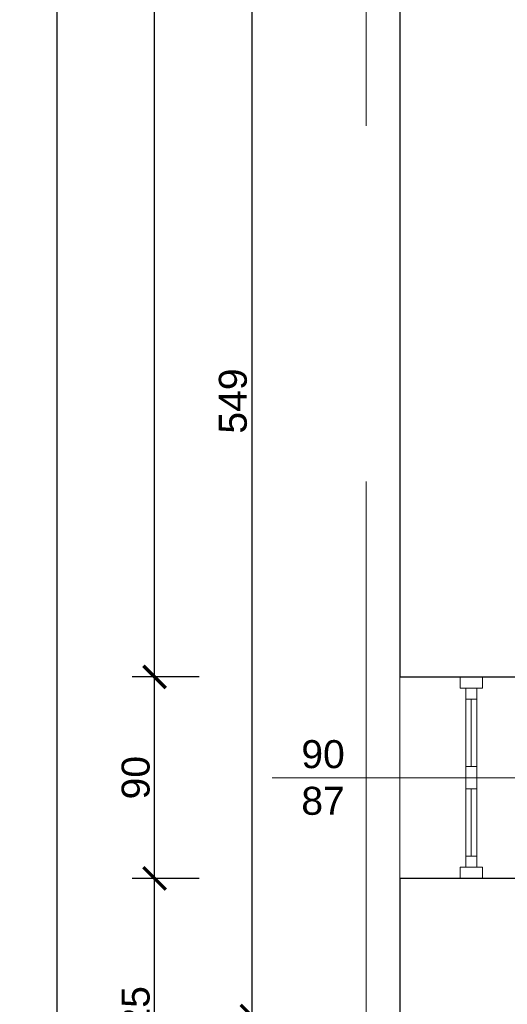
# Model space of a CAD drawing. Header units: millimetres. Extents: x 2709036 to 2756280, y 168165 to 192362.
# Tile 140 of 192: x 2723982 to 2724200, y 185830 to 186269. Entities that reach past the tile are written whole.
import ezdxf

# ---------------------------------------------------------------- set-up
doc = ezdxf.new("R2010")
doc.units = ezdxf.units.MM
doc.header["$MEASUREMENT"] = 0
doc.linetypes.add('HIDDEN2', pattern=[4.7625, 3.175, -1.5875])
for name, color, linetype, lineweight in [('__MAZ_OPIS_STOLARKA', 7, 'Continuous', 0), ('__MAZ_SCHODY', 7, 'Continuous', 0), ('__MAZ_STOLARKA OKIENNA', 7, 'Continuous', 9), ('__MAZ_WYMIARY', 7, 'Continuous', 9), ('__MAZ_ŚCIANY ISTNIEJĄCE', 7, 'Continuous', 30), ('A-Wall-Open', 8, 'Continuous', 15)]:
    doc.layers.add(name, color=color, linetype=linetype, lineweight=lineweight)
doc.styles.add('Arial', font='arial.ttf')
doc.styles.add('Dimensions', font='arial.ttf')
doc.styles.add('styl1', font='arial.ttf')
doc.dimstyles.new('100', dxfattribs={"dimtxt": 10, "dimasz": 10, "dimexe": 18, "dimexo": 15, "dimgap": 9, "dimtad": 1, "dimdec": 1, "dimrnd": 0.5, "dimdsep": 46, "dimtxsty": 'Dimensions', "dimblk": 'ARCHTICK', "dimcen": 9, "dimdle": 10, "dimadec": 1, "dimazin": 2, "dimtfac": 1, "dimtdec": 4, "dimtofl": 0, "dimtmove": 2, "dimatfit": 3, "dimfxl": 1, "dimtolj": 1, "dimtzin": 0, "dimarcsym": 0})

# ---------------------------------------------------------------- blocks, each defined once
blk = doc.blocks.new('_ArchTick')
at = {"color": 0, "linetype": 'ByBlock', "const_width": 0.15}
blk.add_lwpolyline([(-0.5, -0.5), (0.5, 0.5)], dxfattribs=at)
blk = doc.blocks.new('*D545')
at = {"layer": '__MAZ_WYMIARY', "color": 0, "lineweight": -2}
for p, q in [((2723998.67, 187064.55), (2723998.67, 185750.55)), ((2724018.67, 187054.55), (2723988.67, 187054.55)), ((2724018.67, 185760.55), (2723988.67, 185760.55))]:
    blk.add_line(p, q, dxfattribs=at)
at = {"layer": 'Defpoints', "color": 0, "lineweight": 30}
for p in [(2724151.82, 187054.55), (2723998.67, 185760.55), (2724151.82, 185760.55)]:
    blk.add_point(p, dxfattribs=at)
at = {"layer": '__MAZ_WYMIARY', "color": 0, "lineweight": -2, "xscale": 10, "yscale": 10, "zscale": 10}
for p, rotation in [((2723998.67, 187054.55), 90), ((2723998.67, 185760.55), 270)]:
    blk.add_blockref('_ArchTick', p, dxfattribs=dict(at, rotation=rotation))
at = {"layer": '__MAZ_WYMIARY', "color": 0, "lineweight": 5, "insert": (2723990.29, 186407.55), "char_height": 12.5, "attachment_point": 5, "rotation": 90, "style": 'Arial'}
blk.add_mtext('\\A1;1294', dxfattribs=at)
blk = doc.blocks.new('*D549')
at = {"layer": '__MAZ_WYMIARY', "color": 0, "lineweight": -2}
for p, q in [((2724085.75, 186383.55), (2724085.75, 185814.39)), ((2724105.75, 186373.55), (2724075.75, 186373.55)), ((2724105.75, 185824.39), (2724075.75, 185824.39))]:
    blk.add_line(p, q, dxfattribs=at)
at = {"layer": 'Defpoints', "color": 0, "lineweight": 30}
for p in [(2724215.82, 186373.55), (2724085.75, 185824.39), (2724215.82, 185824.39)]:
    blk.add_point(p, dxfattribs=at)
at = {"layer": '__MAZ_WYMIARY', "color": 0, "lineweight": -2, "xscale": 10, "yscale": 10, "zscale": 10}
for p, rotation in [((2724085.75, 186373.55), 90), ((2724085.75, 185824.39), 270)]:
    blk.add_blockref('_ArchTick', p, dxfattribs=dict(at, rotation=rotation))
at = {"layer": '__MAZ_WYMIARY', "color": 0, "lineweight": 5, "insert": (2724077.37, 186098.97), "char_height": 12.5, "attachment_point": 5, "rotation": 90, "style": 'Arial'}
blk.add_mtext('\\A1;549', dxfattribs=at)
blk = doc.blocks.new('*D550')
at = {"layer": '__MAZ_WYMIARY', "color": 0, "lineweight": -2}
for p, q in [((2724085.75, 185834.39), (2724085.75, 185750.55)), ((2724105.75, 185824.39), (2724075.75, 185824.39)), ((2724105.75, 185760.55), (2724075.75, 185760.55))]:
    blk.add_line(p, q, dxfattribs=at)
at = {"layer": 'Defpoints', "color": 0, "lineweight": 30}
for p in [(2724215.82, 185824.39), (2724085.75, 185760.55), (2724151.82, 185760.55)]:
    blk.add_point(p, dxfattribs=at)
at = {"layer": '__MAZ_WYMIARY', "color": 0, "lineweight": -2, "xscale": 10, "yscale": 10, "zscale": 10}
for p, rotation in [((2724085.75, 185824.39), 90), ((2724085.75, 185760.55), 270)]:
    blk.add_blockref('_ArchTick', p, dxfattribs=dict(at, rotation=rotation))
at = {"layer": '__MAZ_WYMIARY', "color": 0, "lineweight": 5, "insert": (2724077.37, 185792.47), "char_height": 12.5, "attachment_point": 5, "rotation": 90, "style": 'Arial'}
blk.add_mtext('\\A1;64', dxfattribs=at)
blk = doc.blocks.new('*D556')
at = {"layer": '__MAZ_WYMIARY', "color": 0, "lineweight": -2}
for p, q in [((2724042.33, 185750.55), (2724042.33, 185895.8)), ((2724062.33, 185885.8), (2724032.33, 185885.8)), ((2724062.33, 185760.55), (2724032.33, 185760.55))]:
    blk.add_line(p, q, dxfattribs=at)
at = {"layer": 'Defpoints', "color": 0, "lineweight": 30}
for p in [(2724042.33, 185885.8), (2724151.82, 185885.8), (2724151.82, 185760.55)]:
    blk.add_point(p, dxfattribs=at)
at = {"layer": '__MAZ_WYMIARY', "color": 0, "lineweight": -2, "xscale": 10, "yscale": 10, "zscale": 10}
for p, rotation in [((2724042.33, 185885.8), 90), ((2724042.33, 185760.55), 270)]:
    blk.add_blockref('_ArchTick', p, dxfattribs=dict(at, rotation=rotation))
at = {"layer": '__MAZ_WYMIARY', "color": 0, "lineweight": 5, "insert": (2724033.95, 185823.17), "char_height": 12.5, "attachment_point": 5, "rotation": 90, "style": 'Arial'}
blk.add_mtext('\\A1;125', dxfattribs=at)
blk = doc.blocks.new('*D557')
at = {"layer": '__MAZ_WYMIARY', "color": 0, "lineweight": -2}
for p, q in [((2724042.33, 185875.8), (2724042.33, 185985.8)), ((2724062.33, 185975.8), (2724032.33, 185975.8)), ((2724062.33, 185885.8), (2724032.33, 185885.8))]:
    blk.add_line(p, q, dxfattribs=at)
at = {"layer": 'Defpoints', "color": 0, "lineweight": 30}
for p in [(2724042.33, 185975.8), (2724151.82, 185975.8), (2724151.82, 185885.8)]:
    blk.add_point(p, dxfattribs=at)
at = {"layer": '__MAZ_WYMIARY', "color": 0, "lineweight": -2, "xscale": 10, "yscale": 10, "zscale": 10}
for p, rotation in [((2724042.33, 185975.8), 90), ((2724042.33, 185885.8), 270)]:
    blk.add_blockref('_ArchTick', p, dxfattribs=dict(at, rotation=rotation))
at = {"layer": '__MAZ_WYMIARY', "color": 0, "lineweight": 5, "insert": (2724033.95, 185930.8), "char_height": 12.5, "attachment_point": 5, "rotation": 90, "style": 'Arial'}
blk.add_mtext('\\A1;90', dxfattribs=at)
blk = doc.blocks.new('*D558')
at = {"layer": '__MAZ_WYMIARY', "color": 0, "lineweight": -2}
for p, q in [((2724042.33, 185965.8), (2724042.33, 187064.55)), ((2724062.33, 187054.55), (2724032.33, 187054.55)), ((2724062.33, 185975.8), (2724032.33, 185975.8))]:
    blk.add_line(p, q, dxfattribs=at)
at = {"layer": 'Defpoints', "color": 0, "lineweight": 30}
for p in [(2724042.33, 187054.55), (2724151.76, 187054.55), (2724151.76, 185975.8)]:
    blk.add_point(p, dxfattribs=at)
at = {"layer": '__MAZ_WYMIARY', "color": 0, "lineweight": -2, "xscale": 10, "yscale": 10, "zscale": 10}
for p, rotation in [((2724042.33, 187054.55), 90), ((2724042.33, 185975.8), 270)]:
    blk.add_blockref('_ArchTick', p, dxfattribs=dict(at, rotation=rotation))
at = {"layer": '__MAZ_WYMIARY', "color": 0, "lineweight": 5, "insert": (2724033.95, 186515.17), "char_height": 12.5, "attachment_point": 5, "rotation": 90, "style": 'Arial'}
blk.add_mtext('\\A1;1079', dxfattribs=at)

msp = doc.modelspace()

# ---------------------------------------------------------------- linework, layer by layer
at = {"layer": '__MAZ_OPIS_STOLARKA', "color": 252}
msp.add_lwpolyline([(2724094.88, 185930.8), (2724224.21, 185930.8)], dxfattribs=at)
at = {"layer": '__MAZ_SCHODY', "color": 252, "linetype": 'HIDDEN2', "lineweight": 5}
msp.add_line((2724151.82, 185975.8), (2724151.82, 185885.8), dxfattribs=at)
at = {"layer": '__MAZ_STOLARKA OKIENNA', "color": 252, "linetype": 'Continuous'}
for p, q in [((2724151.82, 185975.8), (2724151.82, 185885.8)), ((2724181.32, 185965.8), (2724186.32, 185965.8)), ((2724183.82, 185965.8), (2724183.82, 185935.8)), ((2724181.32, 185935.8), (2724186.32, 185935.8)), ((2724181.32, 185925.8), (2724186.32, 185925.8)), ((2724183.82, 185895.8), (2724183.82, 185925.8)), ((2724181.32, 185895.8), (2724186.32, 185895.8))]:
    msp.add_line(p, q, dxfattribs=at)
for points in [[(2724188.82, 185970.8), (2724188.82, 185975.8), (2724178.82, 185975.8), (2724178.82, 185970.8)], [(2724181.32, 185970.8), (2724186.32, 185970.8), (2724186.32, 185930.8), (2724181.32, 185930.8)], [(2724181.32, 185890.8), (2724186.32, 185890.8), (2724186.32, 185930.8), (2724181.32, 185930.8)], [(2724188.82, 185890.8), (2724188.82, 185885.8), (2724178.82, 185885.8), (2724178.82, 185890.8)]]:
    msp.add_lwpolyline(points, close=True, dxfattribs=at)
at = {"layer": '__MAZ_ŚCIANY ISTNIEJĄCE', "color": 252, "ltscale": 15}
for p, q in [((2724151.82, 186395.05), (2724151.82, 185975.8)), ((2724151.82, 185975.8), (2724215.82, 185975.8)), ((2724215.82, 185885.8), (2724151.82, 185885.8)), ((2724151.82, 185885.8), (2724151.82, 185760.55))]:
    msp.add_line(p, q, dxfattribs=at)
at = {"layer": 'A-Wall-Open', "color": 252, "linetype": 'HIDDEN2', "ltscale": 100}
msp.add_lwpolyline([(2724136.82, 187069.55), (2726965.82, 187069.55), (2726965.82, 185745.55), (2724136.82, 185745.55)], close=True, dxfattribs=at)

# ---------------------------------------------------------------- texts
at = {"layer": '__MAZ_OPIS_STOLARKA', "color": 252, "insert": (2724117.6, 185930.8), "char_height": 12.5, "width": 38.3096, "attachment_point": 5, "style": 'styl1'}
msp.add_mtext('90\\P87', dxfattribs=at)

# ---------------------------------------------------------------- dimensions: what is measured, and where the dimension line sits
at = {"layer": '__MAZ_WYMIARY', "color": 252, "lineweight": 5}
for base, p1, p2, picture, middle in [((2723998.67, 185760.55), (2724151.82, 187054.55), (2724151.82, 185760.55), '*D545', (2723990.29, 186407.55)), ((2724042.33, 187054.55), (2724151.76, 185975.8), (2724151.76, 187054.55), '*D558', (2724033.95, 186515.17)), ((2724085.75, 185824.39), (2724215.82, 186373.55), (2724215.82, 185824.39), '*D549', (2724077.37, 186098.97)), ((2724042.33, 185975.8), (2724151.82, 185885.8), (2724151.82, 185975.8), '*D557', (2724033.95, 185930.8)), ((2724042.33, 185885.8), (2724151.82, 185760.55), (2724151.82, 185885.8), '*D556', (2724033.95, 185823.17)), ((2724085.75, 185760.55), (2724215.82, 185824.39), (2724151.82, 185760.55), '*D550', (2724077.37, 185792.47))]:
    dim = msp.add_linear_dim(base=base, p1=p1, p2=p2, angle=90, dimstyle='100', override={"dimtxt": 12.5, "dimexe": 10, "dimgap": 2, "dimdec": 0, "dimtxsty": 'Arial', "dimtmove": 1, "dimfxl": 20, "dimfxlon": 1}, dxfattribs=at)
    dim.commit()
    dim.dimension.update_dxf_attribs({"geometry": picture, "text_midpoint": middle})

doc.saveas('drawing.dxf')
